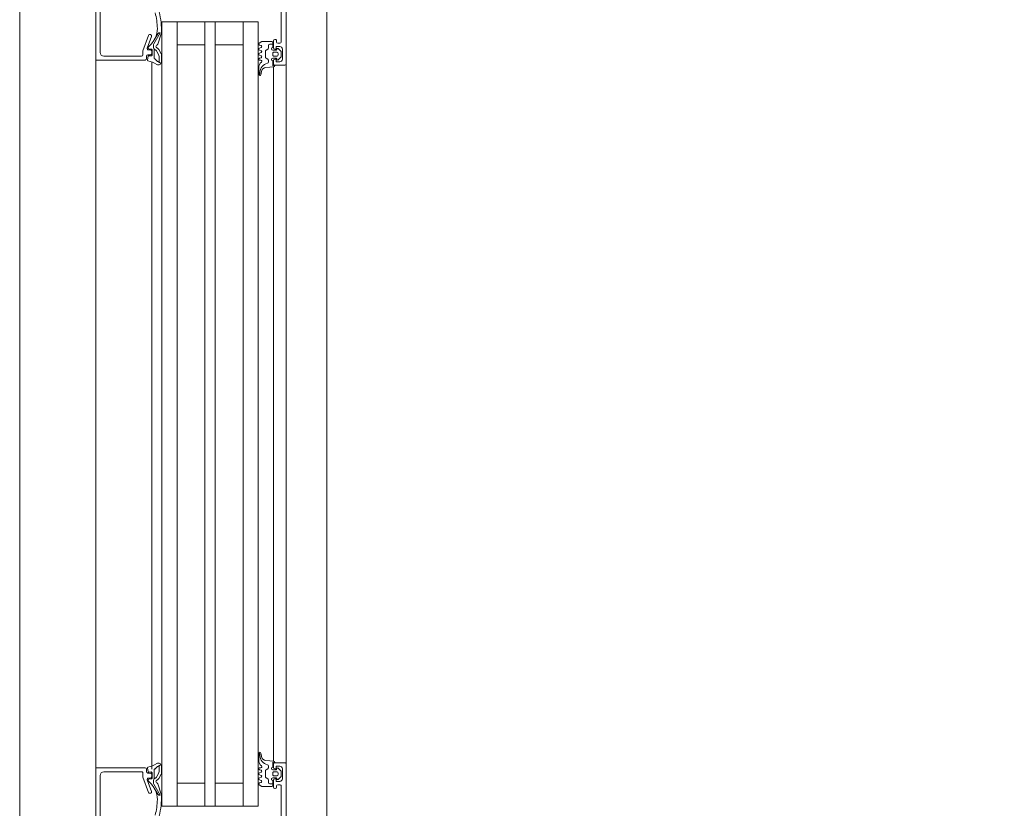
# Model space of a CAD drawing. Header units: centimetres. Extents: x -1737 to 22393, y -8842 to 3838.
# Tile 22 of 174: x -577 to -538, y 1237 to 1268. Entities that reach past the tile are written whole.
import ezdxf

# ---------------------------------------------------------------- set-up
doc = ezdxf.new("R2010")
doc.units = ezdxf.units.CM
doc.linetypes.add('Dash', pattern=[60, 30, -30])
for name, color, linetype, lineweight in [('A-DETL-GENF', 92, 'Continuous', 9), ('A-DOOR', 31, 'Continuous', 13), ('A-DOOR-HDLN', 31, 'Continuous', 13), ('A-GLAZ-CWMG', 51, 'Continuous', 13)]:
    doc.layers.add(name, color=color, linetype=linetype, lineweight=lineweight)

# ---------------------------------------------------------------- blocks, each defined once
blk = doc.blocks.new('Schueco_FWS_ADS-75-SimplySmart_out_Family-02 - FWS SI insert unit-2606717-3_piętro I __3_90 m_ - stan projektowany')
at = {"layer": 'A-DETL-GENF'}
for p, q in [((-76.25, 6.6), (76.25, 6.6)), ((55.25, 4.4), (34.9, 4.4)), ((55.25, 4), (34.9, 4)), ((55.25, 3.4), (34.9, 3.4)), ((55.25, 2.3), (34.9, 2.3)), ((55.25, 1.9), (34.9, 1.9)), ((55.25, 0.8), (34.9, 0.8)), ((55.25, 0.2), (34.9, 0.2)), ((55.25, -0.4), (34.9, -0.4)), ((75.35, -0.9), (-75.35, -0.9))]:
    blk.add_line(p, q, dxfattribs=at)
at = {"layer": 'A-DOOR'}
for p, q in [((31.35, 6.6), (36.1, 6.6)), ((59.4, 6.6), (54.5, 6.6)), ((31.05, 6.43), (28.74, 6.43)), ((31.2, 4.8), (31.2, 6.28)), ((59.4, 4.8), (59.4, 6.28)), ((59.55, 6.43), (61.86, 6.43)), ((30.383, 4.529), (30.982, 4.747)), ((30.999, 4.75), (31.15, 4.75)), ((59.601, 4.75), (59.45, 4.75)), ((60.217, 4.529), (59.618, 4.747)), ((30.712, 4.315), (30.283, 4.063)), ((30.314, 4.153), (30.553, 4.297)), ((30.35, 4.45), (30.35, 4.482)), ((30.883, 4.573), (30.417, 4.403)), ((30.86, 4.329), (30.762, 4.329)), ((30.851, 4.54), (30.878, 4.54)), ((30.908, 4.514), (30.921, 4.411)), ((30.95, 4.45), (30.95, 4.526)), ((30.951, 4.385), (31.161, 4.385)), ((31.1, 4.4), (31, 4.4)), ((31.15, 4.55), (31.15, 4.45)), ((31.191, 4.419), (31.18, 4.509)), ((31.3, 4.6), (31.2, 4.6)), ((31.204, 4.542), (31.343, 4.569)), ((36.1, 4.4), (31.299, 4.4)), ((59.179, 4.4), (54.5, 4.4)), ((59.396, 4.542), (59.257, 4.569)), ((59.3, 4.6), (59.4, 4.6)), ((59.409, 4.419), (59.42, 4.509)), ((59.649, 4.385), (59.439, 4.385)), ((59.45, 4.55), (59.45, 4.45)), ((59.5, 4.4), (59.6, 4.4)), ((59.65, 4.45), (59.65, 4.526)), ((59.692, 4.514), (59.679, 4.411)), ((59.717, 4.573), (60.183, 4.403)), ((59.749, 4.54), (59.722, 4.54)), ((59.74, 4.329), (59.837, 4.329)), ((59.888, 4.315), (60.317, 4.063)), ((60.286, 4.153), (60.047, 4.297)), ((60.25, 4.45), (60.25, 4.482)), ((30.73, 4.163), (30.316, 4.021)), ((30.9, 4.155), (30.86, 4.21)), ((31.106, 4.03), (30.939, 4.121)), ((31.134, 4.129), (31.016, 4.193)), ((31.428, 4.015), (31.163, 4.015)), ((31.44, 4.108), (31.216, 4.108)), ((31.41, 4.161), (31.484, 4.031)), ((59.19, 4.161), (59.116, 4.031)), ((59.16, 4.108), (59.384, 4.108)), ((59.172, 4.015), (59.437, 4.015)), ((59.466, 4.129), (59.584, 4.193)), ((59.494, 4.03), (59.661, 4.121)), ((59.7, 4.155), (59.74, 4.21)), ((59.87, 4.163), (60.284, 4.021)), ((36.1, 3.4), (29.85, 3.4)), ((54.5, 3.4), (60.75, 3.4)), ((36.1, 0.8), (29.85, 0.8)), ((54.5, 0.8), (60.75, 0.8)), ((30.759, 0.15), (30.781, 0.09)), ((30.859, 0.09), (30.881, 0.15)), ((30.959, 0.15), (30.981, 0.09)), ((31.059, 0.09), (31.081, 0.15)), ((31.159, 0.15), (31.181, 0.09)), ((31.259, 0.09), (31.281, 0.15)), ((31.36, 0.14), (31.36, 0.1)), ((31.659, 0.18), (31.926, 0.18)), ((31.934, 0.101), (31.808, 0.076)), ((31.924, 0.158), (31.951, 0.172)), ((58.676, 0.158), (58.649, 0.172)), ((58.666, 0.101), (58.792, 0.076)), ((58.941, 0.18), (58.674, 0.18)), ((59.24, 0.14), (59.24, 0.1)), ((59.341, 0.09), (59.319, 0.15)), ((59.441, 0.15), (59.419, 0.09)), ((59.541, 0.09), (59.519, 0.15)), ((59.641, 0.15), (59.619, 0.09)), ((59.741, 0.09), (59.719, 0.15)), ((59.841, 0.15), (59.819, 0.09)), ((30.86, -0.37), (30.65, -0.37)), ((30.722, -0.37), (30.722, -0.25)), ((30.772, -0.2), (30.883, -0.2)), ((30.926, -0.175), (30.967, -0.105)), ((30.96, -0.5), (30.96, -0.37)), ((31.01, -0.08), (31.234, -0.08)), ((31.15, -0.37), (31.09, -0.37)), ((31.277, -0.105), (31.318, -0.175)), ((31.28, -0.37), (31.28, -0.5)), ((31.361, -0.2), (31.426, -0.2)), ((31.647, -0.103), (31.62, -0.41)), ((58.953, -0.103), (58.98, -0.41)), ((59.239, -0.2), (59.174, -0.2)), ((59.323, -0.105), (59.282, -0.175)), ((59.32, -0.37), (59.32, -0.5)), ((59.59, -0.08), (59.366, -0.08)), ((59.45, -0.37), (59.51, -0.37)), ((59.673, -0.175), (59.633, -0.105)), ((59.64, -0.5), (59.64, -0.37)), ((59.828, -0.2), (59.717, -0.2)), ((59.74, -0.37), (59.95, -0.37)), ((59.878, -0.37), (59.878, -0.25)), ((28.64, -0.7), (30.64, -0.7)), ((30.54, -0.47), (30.54, -0.45)), ((30.59, -0.4), (30.87, -0.4)), ((30.64, -0.52), (30.59, -0.52)), ((30.69, -0.65), (30.69, -0.57)), ((31.003, -0.685), (30.899, -0.581)), ((30.92, -0.53), (30.93, -0.53)), ((30.92, -0.75), (31.32, -0.75)), ((31.202, -0.7), (31.038, -0.7)), ((31.04, -0.42), (31.04, -0.53)), ((31.09, -0.58), (31.15, -0.58)), ((31.2, -0.53), (31.2, -0.42)), ((31.341, -0.581), (31.237, -0.685)), ((31.31, -0.53), (31.32, -0.53)), ((31.37, -0.4), (31.5, -0.4)), ((31.55, -0.45), (31.55, -0.85)), ((31.622, -0.4), (36.1, -0.4)), ((58.978, -0.4), (54.5, -0.4)), ((59.05, -0.45), (59.05, -0.85)), ((59.23, -0.4), (59.1, -0.4)), ((59.259, -0.581), (59.363, -0.685)), ((59.29, -0.53), (59.28, -0.53)), ((59.68, -0.75), (59.28, -0.75)), ((59.398, -0.7), (59.562, -0.7)), ((59.4, -0.53), (59.4, -0.42)), ((59.51, -0.58), (59.45, -0.58)), ((59.56, -0.42), (59.56, -0.53)), ((59.597, -0.685), (59.701, -0.581)), ((59.68, -0.53), (59.67, -0.53)), ((60.01, -0.4), (59.73, -0.4)), ((59.91, -0.65), (59.91, -0.57)), ((59.96, -0.52), (60.01, -0.52)), ((61.96, -0.7), (59.96, -0.7)), ((60.06, -0.47), (60.06, -0.45)), ((31.5, -0.9), (22.9, -0.9)), ((31.5, -0.9), (36.1, -0.9)), ((59.1, -0.9), (54.5, -0.9)), ((59.1, -0.9), (70.9, -0.9))]:
    blk.add_line(p, q, dxfattribs=at)
at = {"layer": 'A-DOOR', "flags": 128}
for points in [[(28.5, 6.48), (28.4, 6.48), (28.4, 6.6), (31.35, 6.6), (31.35, 4.65)], [(62.1, 6.48), (62.2, 6.48), (62.2, 6.6), (59.25, 6.6), (59.25, 4.65)], [(30.961, 4.241), (30.923, 4.303), (31.259, 4.303)], [(59.639, 4.241), (59.677, 4.303), (59.341, 4.303)], [(36.1, 4), (29.85, 4), (29.85, 0.2), (36.1, 0.2)], [(54.5, 4), (60.75, 4), (60.75, 0.2), (54.5, 0.2)], [(30.75, 3.4), (30.75, 2.3), (29.85, 2.3), (36.1, 2.3)], [(59.85, 3.4), (59.85, 2.3), (60.75, 2.3), (54.5, 2.3)], [(30.75, 0.8), (30.75, 1.9), (29.85, 1.9), (36.1, 1.9)], [(59.85, 0.8), (59.85, 1.9), (60.75, 1.9), (54.5, 1.9)], [(30.62, -0.34), (30.62, 0.06), (30.685, 0.16)], [(59.98, -0.34), (59.98, 0.06), (59.915, 0.16)], [(31.58, -0.45), (31.58, -0.37), (31.38, -0.37)], [(59.02, -0.45), (59.02, -0.37), (59.22, -0.37)], [(30.92, -0.45), (30.92, -0.5), (30.82, -0.5), (30.82, -0.65)], [(31.42, -0.65), (31.42, -0.5), (31.32, -0.5), (31.32, -0.45)], [(59.18, -0.65), (59.18, -0.5), (59.28, -0.5), (59.28, -0.45)], [(59.68, -0.45), (59.68, -0.5), (59.78, -0.5), (59.78, -0.65)]]:
    blk.add_lwpolyline(points, dxfattribs=at)
at = {"layer": 'A-DOOR'}
for centre, radius, start, end in [((31.05, 6.28), 0.15, 0, 90), ((59.55, 6.28), 0.15, 90, 180), ((30.999, 4.7), 0.05, 90, 110), ((31.15, 4.8), 0.05, 270, 0), ((59.45, 4.8), 0.05, 180, 270), ((59.601, 4.7), 0.05, 70, 90), ((30.4, 4.482), 0.05, 110, 180), ((30.4, 4.45), 0.05, 180, 290), ((29.959, 5.282), 1.15, 297.1697, 319.1518), ((30.762, 4.229), 0.1, 90, 120.3836), ((30.851, 4.51), 0.03, 90, 139.1518), ((30.866, 4.253), 0.0764, 29.9329, 94.2645), ((30.878, 4.51), 0.03, 7.0564, 90), ((30.9, 4.526), 0.05, 0, 110), ((30.951, 4.415), 0.03, 187.0564, 270), ((31, 4.45), 0.05, 180, 270), ((31.1, 4.45), 0.05, 270, 0), ((31.2, 4.55), 0.05, 90, 180), ((31.161, 4.415), 0.03, 270, 7.2077), ((31.209, 4.513), 0.03, 100.9941, 188.118), ((31.259, 4.243), 0.06, 33.3021, 90), ((31.3, 4.65), 0.05, 270, 0), ((32.687, 5.398), 1.777, 219.1355, 223.7266), ((31.349, 4.54), 0.03, 11.4268, 102.3565), ((32.31, 4.734), 0.95, 191.4268, 214.051), ((58.29, 4.734), 0.95, 325.949, 348.5732), ((57.913, 5.398), 1.777, 316.2734, 320.8645), ((59.25, 4.54), 0.03, 77.6435, 168.5732), ((59.3, 4.65), 0.05, 180, 270), ((59.341, 4.243), 0.06, 90, 146.6979), ((59.39, 4.513), 0.03, 351.882, 79.0059), ((59.4, 4.55), 0.05, 0, 90), ((59.439, 4.415), 0.03, 172.7923, 270), ((59.5, 4.45), 0.05, 180, 270), ((59.6, 4.45), 0.05, 270, 0), ((59.649, 4.415), 0.03, 270, 352.9436), ((59.7, 4.526), 0.05, 70, 180), ((59.734, 4.253), 0.0764, 85.7355, 150.0671), ((59.722, 4.51), 0.03, 90, 172.9436), ((59.749, 4.51), 0.03, 40.8482, 90), ((60.641, 5.282), 1.15, 220.8482, 242.8303), ((59.837, 4.229), 0.1, 59.6164, 90), ((60.2, 4.45), 0.05, 250, 0), ((60.2, 4.482), 0.05, 0, 70), ((30.183, 7.009), 2.994, 255.7723, 272.1183), ((30.182, 7.009), 2.834, 255.7856, 268.4777), ((30.128, 4.975), 0.8, 268.4714, 296.3861), ((30.353, 4.089), 0.075, 121.1063, 200.0149), ((30.29, 4.097), 0.08, 272.1106, 289.0101), ((30.704, 4.239), 0.08, 289.0101, 333.0444), ((30.819, 4.18), 0.05, 36.3666, 153.0444), ((30.997, 4.226), 0.12, 216.3666, 241.3666), ((31.097, 4.342), 0.17, 216.4634, 241.4634), ((31.163, 4.135), 0.12, 241.3666, 270.0039), ((31.216, 4.278), 0.17, 241.4634, 270.0728), ((31.375, 4.141), 0.04, 29.6254, 45.0361), ((31.424, 4.135), 0.12, 271.9923, 34.051), ((59.176, 4.135), 0.12, 145.949, 268.0077), ((59.225, 4.141), 0.04, 134.9639, 150.3746), ((59.384, 4.278), 0.17, 269.9272, 298.5366), ((59.437, 4.135), 0.12, 269.9961, 298.6334), ((59.503, 4.342), 0.17, 298.5366, 323.5366), ((59.603, 4.226), 0.12, 298.6334, 323.6334), ((59.78, 4.18), 0.05, 26.9556, 143.6334), ((59.896, 4.239), 0.08, 206.9556, 250.9899), ((60.472, 4.975), 0.8, 243.6139, 271.5286), ((60.31, 4.097), 0.08, 250.9899, 267.8894), ((60.247, 4.089), 0.075, 339.9851, 58.8937), ((60.417, 7.009), 2.994, 267.8817, 284.2277), ((60.418, 7.009), 2.834, 271.5223, 284.2144), ((30.72, 0.14), 0.04, 14.9995, 150.0003), ((30.82, 0.1), 0.04, 195.0002, 344.9998), ((30.92, 0.14), 0.04, 14.9996, 165.0004), ((31.02, 0.1), 0.04, 195.0002, 344.9998), ((31.12, 0.14), 0.04, 14.9996, 165.0004), ((31.22, 0.1), 0.04, 195.0002, 344.9998), ((31.32, 0.14), 0.04, 359.9998, 165.0003), ((31.4, 0.1), 0.04, 180, 319.6792), ((31.659, -0.12), 0.3, 89.9987, 139.6802), ((31.847, -0.244), 0.381, 91.8995, 167.3401), ((31.846, -0.12), 0.2, 101.0025, 174.9918), ((31.801, 0.478), 0.343, 275.6011, 291.0537), ((31.926, 0.14), 0.04, 281.0106, 90.0809), ((58.674, 0.14), 0.04, 89.9191, 258.9894), ((58.799, 0.478), 0.343, 248.9463, 264.3989), ((58.753, -0.244), 0.381, 12.6599, 88.1005), ((58.754, -0.12), 0.2, 5.0082, 78.9975), ((58.941, -0.12), 0.3, 40.3198, 90.0013), ((59.2, 0.1), 0.04, 220.3208, 0), ((59.28, 0.14), 0.04, 14.9997, 180.0002), ((59.38, 0.1), 0.04, 195.0002, 344.9998), ((59.48, 0.14), 0.04, 14.9996, 165.0004), ((59.58, 0.1), 0.04, 195.0002, 344.9998), ((59.68, 0.14), 0.04, 14.9996, 165.0004), ((59.78, 0.1), 0.04, 195.0002, 344.9998), ((59.88, 0.14), 0.04, 29.9997, 165.0005), ((30.65, -0.34), 0.03, 180, 270), ((30.772, -0.25), 0.05, 90, 180), ((30.91, -0.37), 0.05, 359.9994, 179.9994), ((30.883, -0.15), 0.05, 270, 330), ((31.01, -0.13), 0.05, 90, 150), ((31.09, -0.42), 0.05, 89.9989, 180.0011), ((31.15, -0.42), 0.05, 359.9989, 90.0011), ((31.234, -0.13), 0.05, 30, 90), ((31.33, -0.37), 0.05, 0, 180), ((31.361, -0.15), 0.05, 210, 270), ((31.426, -0.15), 0.05, 270, 347.8734), ((59.174, -0.15), 0.05, 192.1266, 270), ((59.27, -0.37), 0.05, 0, 180), ((59.239, -0.15), 0.05, 270, 330), ((59.366, -0.13), 0.05, 90, 150), ((59.45, -0.42), 0.05, 89.9989, 180.0011), ((59.51, -0.42), 0.05, 359.9989, 90.0011), ((59.59, -0.13), 0.05, 30, 90), ((59.69, -0.37), 0.05, 0.0006, 180.0006), ((59.717, -0.15), 0.05, 210, 270), ((59.828, -0.25), 0.05, 0, 90), ((59.95, -0.34), 0.03, 270, 360), ((30.59, -0.45), 0.05, 90, 180), ((30.59, -0.47), 0.05, 180, 270), ((30.64, -0.57), 0.05, 0, 90), ((30.64, -0.65), 0.05, 270, 0), ((30.92, -0.65), 0.1, 180, 270), ((30.87, -0.45), 0.05, 0, 90), ((30.92, -0.56), 0.03, 89.9999, 225.0019), ((30.93, -0.5), 0.03, 270, 0), ((31.038, -0.65), 0.05, 224.9723, 270), ((31.09, -0.53), 0.05, 179.9979, 270.0021), ((31.15, -0.53), 0.05, 269.9979, 0.0021), ((31.202, -0.65), 0.05, 270, 315.0202), ((31.31, -0.5), 0.03, 180, 270), ((31.37, -0.45), 0.05, 90, 180), ((31.32, -0.56), 0.03, 315.0034, 89.9945), ((31.32, -0.65), 0.1, 270, 0), ((31.5, -0.45), 0.05, 0, 90), ((31.58, -0.41), 0.04, 270.0001, 359.9994), ((59.02, -0.41), 0.04, 180.0006, 269.9999), ((59.1, -0.45), 0.05, 90, 180), ((59.28, -0.65), 0.1, 180, 270), ((59.23, -0.45), 0.05, 360, 90), ((59.28, -0.56), 0.03, 90.0055, 224.9966), ((59.29, -0.5), 0.03, 270, 0), ((59.398, -0.65), 0.05, 224.9798, 270), ((59.45, -0.53), 0.05, 179.9979, 270.0021), ((59.51, -0.53), 0.05, 269.9979, 0.0021), ((59.562, -0.65), 0.05, 270, 315.0277), ((59.67, -0.5), 0.03, 180, 270), ((59.73, -0.45), 0.05, 90, 180), ((59.68, -0.56), 0.03, 314.9981, 90.0001), ((59.68, -0.65), 0.1, 270, 0), ((59.96, -0.57), 0.05, 90, 180), ((59.96, -0.65), 0.05, 180, 270), ((60.01, -0.45), 0.05, 0, 90), ((60.01, -0.47), 0.05, 270, 0), ((31.5, -0.85), 0.05, 270, 0), ((59.1, -0.85), 0.05, 180, 270)]:
    blk.add_arc(centre, radius, start, end, dxfattribs=at)
at = {"layer": 'A-DOOR-HDLN', "linetype": 'Dash', "lineweight": 9}
blk.add_arc((72.45, -1.9), 51.55, 180, 270, dxfattribs=at)
blk = doc.blocks.new('Rectangular Mullion - Schueco_FWS-50-SI_Tran_CovCap-20mm_Tran-55mm-2606714-3_piętro I __3_90 m_ - stan projektowany')
at = {"layer": 'A-GLAZ-CWMG', "lineweight": 9}
for p, q in [((-577.233, 1224.912), (-577.233, 1283.326)), ((-565.133, 1283.326), (-565.133, 1217.393))]:
    blk.add_line(p, q, dxfattribs=at)

msp = doc.modelspace()

# ---------------------------------------------------------------- block references
at = {"layer": 'A-DOOR', "rotation": 90.00000000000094}
msp.add_blockref('Schueco_FWS_ADS-75-SimplySmart_out_Family-02 - FWS SI insert unit-2606717-3_piętro I __3_90 m_ - stan projektowany', (-567.633, 1207.076), dxfattribs=at)
at = {"layer": 'A-GLAZ-CWMG', "lineweight": 9}
msp.add_blockref('Rectangular Mullion - Schueco_FWS-50-SI_Tran_CovCap-20mm_Tran-55mm-2606714-3_piętro I __3_90 m_ - stan projektowany', (0, 0), dxfattribs=at)

doc.saveas('drawing.dxf')
